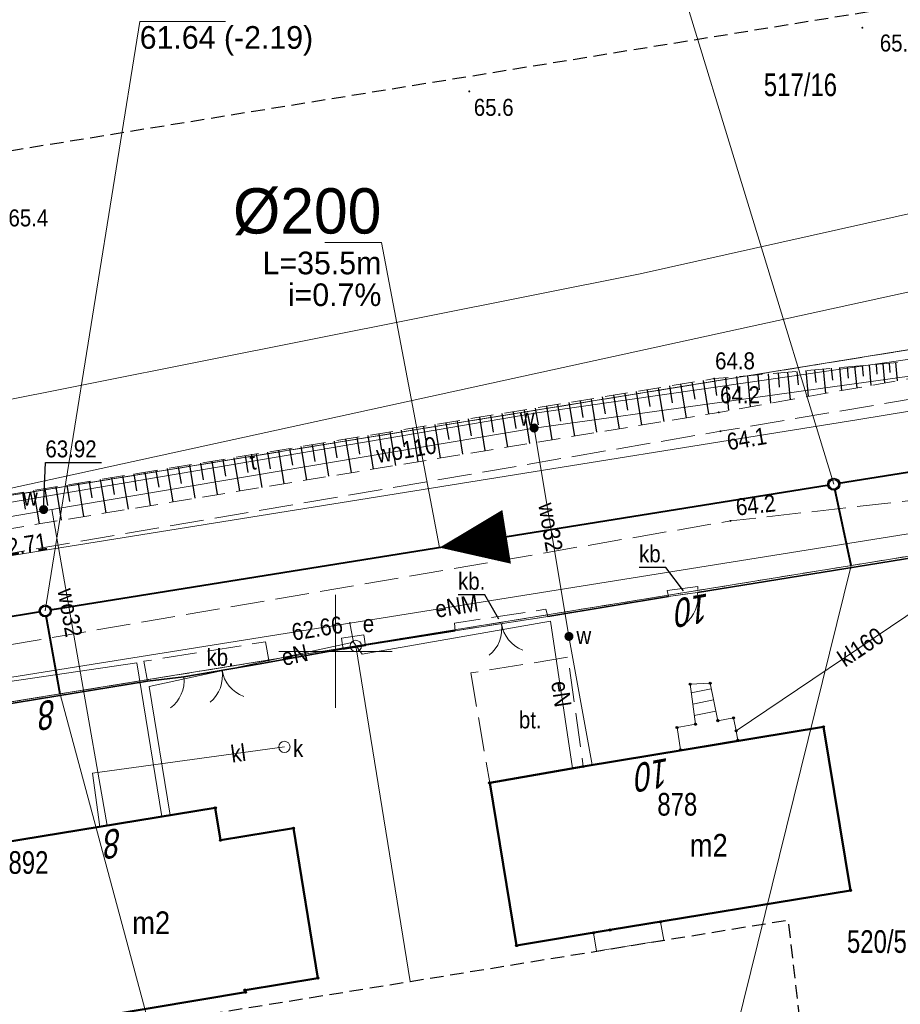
# Model space of a CAD drawing. Header units: metres. Extents: x 6473628 to 6474152, y 5887128 to 5887462.
# Tile 28 of 38: x 6473836 to 6473875, y 5887384 to 5887428. Entities that reach past the tile are written whole.
import ezdxf
from ezdxf.enums import TextEntityAlignment as Align

# ---------------------------------------------------------------- set-up
doc = ezdxf.new("R2010")
doc.units = ezdxf.units.M
doc.header["$MEASUREMENT"] = 0
for name, pattern in [('0.5_0.5', [1, 0.5, -0.5]), ('1.0_0.5', [1.5, 1, -0.5]), ('1.5_0.5', [2, 1.5, -0.5]), ('2', [0.9, 0.6, -0.3]), ('219-500', [0]), ('otob_500', [0]), ('otof_500', [0])]:
    doc.linetypes.add(name, pattern=pattern)
doc.layers.get('0').update_dxf_attribs({"color": 2, "linetype": 'CONTINUOUS', "lineweight": 5})
for name, color, linetype in [('000 Inne (niezydentyfikowane)', 7, 'CONTINUOUS'), ('202-punkt graniczny', 7, 'CONTINUOUS'), ('211-numer działki ewidencyjnej', 7, 'CONTINUOUS'), ('217-kontur klasyfikacyjny', 7, 'CONTINUOUS'), ('218-kontur użytku gruntowego', 7, 'CONTINUOUS'), ('219-działka ewidencyjna', 7, 'CONTINUOUS'), ('238-Punkt adresowy budynku', 7, 'CONTINUOUS'), ('312-budynek ewidencyjny', 7, 'CONTINUOUS'), ('312-oznaczenie budynku ewidencyjnego', 7, 'CONTINUOUS'), ('312-oznaczenie budynku ewidencyjnego-Atr117', 7, 'CONTINUOUS'), ('352-schody', 7, 'CONTINUOUS'), ('brama', 7, 'CONTINUOUS'), ('furtka', 7, 'CONTINUOUS'), ('jezdnia', 7, 'CONTINUOUS'), ('obszar utwardzony', 7, 'CONTINUOUS'), ('obszar utwardzony-Atr17', 7, 'CONTINUOUS'), ('ogrodzenie trwałe', 7, 'CONTINUOUS'), ('pikieta naturalna', 7, 'CONTINUOUS'), ('pikieta naturalna-Atr2', 7, 'CONTINUOUS'), ('przewód elektroenergetyczny podziemny', 7, 'CONTINUOUS'), ('przewód elektroenergetyczny podziemny-Atr1', 7, 'CONTINUOUS'), ('przewód gazowy', 7, 'CONTINUOUS'), ('przewód kanalizacyjny', 7, 'CONTINUOUS'), ('przewód kanalizacyjny-Atr1', 7, 'CONTINUOUS'), ('przewód telekomunikacyjny podziemny', 7, 'CONTINUOUS'), ('przewód telekomunikacyjny podziemny-Atr1', 7, 'CONTINUOUS'), ('przewód wodociągowy', 7, 'CONTINUOUS'), ('przewód wodociągowy-Atr1', 7, 'CONTINUOUS'), ('Punkt budynku', 7, 'CONTINUOUS'), ('rzedna', 7, 'CONTINUOUS'), ('rzedna-Atr2', 7, 'CONTINUOUS'), ('SJ_16_Liczby', 7, 'CONTINUOUS'), ('SJ_27_Wymiary', 7, 'CONTINUOUS'), ('SJ_5_Węzły_1', 7, 'CONTINUOUS'), ('skarpa nieumocniona', 7, 'CONTINUOUS'), ('studnia kanalizacyjna', 7, 'CONTINUOUS'), ('studnia kanalizacyjna-Atr17', 7, 'CONTINUOUS'), ('szafa elektroenergetyczna lub kontener', 7, 'CONTINUOUS'), ('szafa elektroenergetyczna lub kontener-Atr17', 7, 'CONTINUOUS'), ('Wstawianie ramki sekcyjnej z opisem', 7, 'CONTINUOUS'), ('Zakres', 7, 'CONTINUOUS'), ('zasuwa lub zawór', 7, 'CONTINUOUS'), ('zasuwa lub zawór-Atr17', 7, 'CONTINUOUS')]:
    doc.layers.add(name, color=color, linetype=linetype)
for name, color, linetype, lineweight in [('SJ_26_Teksty', 7, 'CONTINUOUS', 20), ('SJ_28_Linie_odn', 7, 'CONTINUOUS', 20), ('SJ_8_KS_GRAWITA_1', 34, 'CONTINUOUS', 40), ('SJ_8_KS_PRZYŁĄCZA', 40, 'CONTINUOUS', 40)]:
    doc.layers.add(name, color=color, linetype=linetype, lineweight=lineweight)
doc.styles.add('OPISOWY', font='GOTHIC.TTF')
doc.styles.get("Standard").update_dxf_attribs({"font": 'Working1250', "width": 0.75})
doc.linetypes.add('902-500', pattern='A,3.75,0,[1,ksztalty.shx,S=0.5,R=0,X=0,Y=0],3.75', length=7.5)

# ---------------------------------------------------------------- blocks, each defined once
blk = doc.blocks.new('PUNKTBUD')
at = {"color": 0}
blk.add_circle((0, 0), 0.045, dxfattribs=at)
blk = doc.blocks.new('202')
at = {"color": 0, "linetype": 'Continuous', "lineweight": 0}
blk.add_circle((0, 0), 0.25, dxfattribs=at)
blk = doc.blocks.new('PW01')
at = {"linetype": 'Continuous', "lineweight": 13}
h = blk.add_hatch(color=0, dxfattribs=at)
edge = h.paths.add_edge_path()
edge.add_arc((0, 0), 0.045, 0, 360)
blk = doc.blocks.new('US15')
at = {"color": 0, "linetype": 'Continuous', "lineweight": 13}
blk.add_circle((0, 0), 0.25, dxfattribs=at)
blk = doc.blocks.new('OK04')
at = {"color": 0, "linetype": 'Continuous', "lineweight": 0}
blk.add_arc((1.5, 0.001), 1.5, 120, 180, dxfattribs=at)
blk = doc.blocks.new('OK02')
at = {"color": 0, "linetype": 'Continuous', "lineweight": 0}
for centre, start, end in [((-1.5, 0), 0, 60), ((1.5, 0), 120, 180)]:
    blk.add_arc(centre, 1.5, start, end, dxfattribs=at)
blk = doc.blocks.new('US18')
at = {"color": 0, "linetype": 'Continuous', "lineweight": 13}
for p, q in [((-0.5, -0.25), (-0.5, 0.25)), ((-0.5, 0.25), (0.5, 0.25)), ((0.5, -0.25), (0.5, 0.25)), ((-0.5, -0.25), (0.5, -0.25))]:
    blk.add_line(p, q, dxfattribs=at)
blk = doc.blocks.new('US25')
at = {"linetype": 'Continuous', "lineweight": 0}
h = blk.add_hatch(color=0, dxfattribs=at)
edge = h.paths.add_edge_path()
edge.add_arc((0, 0), 0.2, 0, 360)

msp = doc.modelspace()

# ---------------------------------------------------------------- linework, layer by layer
at = {"layer": '000 Inne (niezydentyfikowane)', "color": 7, "linetype": 'Continuous', "lineweight": 25, "flags": 128}
for points in [[(6473872.92, 5887412.59), (6473873.01, 5887411.63)], [(6473872.92, 5887412.59), (6473873.01, 5887411.63)], [(6473873.25, 5887412.62), (6473873.29, 5887412.15)], [(6473873.25, 5887412.62), (6473873.29, 5887412.15)], [(6473873.56, 5887412.64), (6473873.64, 5887411.74)], [(6473873.56, 5887412.64), (6473873.64, 5887411.74)], [(6473873.87, 5887412.67), (6473873.9, 5887412.23)], [(6473873.87, 5887412.67), (6473873.9, 5887412.23)], [(6473874.16, 5887412.7), (6473874.24, 5887411.85)], [(6473874.16, 5887412.7), (6473874.24, 5887411.85)], [(6473874.45, 5887412.72), (6473874.48, 5887412.31)], [(6473874.45, 5887412.72), (6473874.48, 5887412.31)], [(6473874.73, 5887412.75), (6473874.8, 5887411.94)], [(6473874.73, 5887412.75), (6473874.8, 5887411.94)], [(6473867.71, 5887412.13), (6473867.78, 5887411.42)], [(6473867.71, 5887412.13), (6473867.78, 5887411.42)], [(6473868.19, 5887412.17), (6473868.31, 5887410.8)], [(6473868.19, 5887412.17), (6473868.31, 5887410.8)], [(6473868.65, 5887412.21), (6473868.71, 5887411.54)], [(6473868.65, 5887412.21), (6473868.71, 5887411.54)], [(6473869.1, 5887412.25), (6473869.21, 5887410.96)], [(6473869.1, 5887412.25), (6473869.21, 5887410.96)], [(6473869.54, 5887412.29), (6473869.59, 5887411.66)], [(6473869.54, 5887412.29), (6473869.59, 5887411.66)], [(6473869.96, 5887412.33), (6473870.07, 5887411.11)], [(6473869.96, 5887412.33), (6473870.07, 5887411.11)], [(6473870.37, 5887412.36), (6473870.42, 5887411.77)], [(6473870.37, 5887412.36), (6473870.42, 5887411.77)], [(6473870.77, 5887412.4), (6473870.87, 5887411.25)], [(6473870.77, 5887412.4), (6473870.87, 5887411.25)], [(6473871.15, 5887412.43), (6473871.2, 5887411.87)], [(6473871.15, 5887412.43), (6473871.2, 5887411.87)], [(6473871.53, 5887412.47), (6473871.63, 5887411.38)], [(6473871.53, 5887412.47), (6473871.63, 5887411.38)], [(6473871.89, 5887412.5), (6473871.94, 5887411.97)], [(6473871.89, 5887412.5), (6473871.94, 5887411.97)], [(6473872.25, 5887412.53), (6473872.34, 5887411.51)], [(6473872.25, 5887412.53), (6473872.34, 5887411.51)], [(6473872.59, 5887412.56), (6473872.63, 5887412.06)], [(6473872.59, 5887412.56), (6473872.63, 5887412.06)], [(6473864.75, 5887411.72), (6473864.87, 5887410.97)], [(6473864.75, 5887411.72), (6473864.87, 5887410.97)], [(6473865.24, 5887411.8), (6473865.49, 5887410.31)], [(6473865.24, 5887411.8), (6473865.49, 5887410.31)], [(6473865.74, 5887411.88), (6473865.86, 5887411.14)], [(6473865.74, 5887411.88), (6473865.86, 5887411.14)], [(6473866.23, 5887411.96), (6473866.47, 5887410.48)], [(6473866.23, 5887411.96), (6473866.47, 5887410.48)], [(6473866.72, 5887412.04), (6473866.82, 5887411.29)], [(6473866.72, 5887412.04), (6473866.82, 5887411.29)], [(6473867.22, 5887412.08), (6473867.35, 5887410.63)], [(6473867.22, 5887412.08), (6473867.35, 5887410.63)], [(6473862.28, 5887411.31), (6473862.52, 5887409.83)], [(6473862.28, 5887411.31), (6473862.52, 5887409.83)], [(6473862.77, 5887411.39), (6473862.89, 5887410.65)], [(6473862.77, 5887411.39), (6473862.89, 5887410.65)], [(6473863.27, 5887411.47), (6473863.51, 5887409.99)], [(6473863.27, 5887411.47), (6473863.51, 5887409.99)], [(6473863.76, 5887411.55), (6473863.88, 5887410.81)], [(6473863.76, 5887411.55), (6473863.88, 5887410.81)], [(6473864.25, 5887411.63), (6473864.5, 5887410.15)], [(6473864.25, 5887411.63), (6473864.5, 5887410.15)], [(6473859.81, 5887410.9), (6473859.93, 5887410.16)], [(6473859.81, 5887410.9), (6473859.93, 5887410.16)], [(6473860.3, 5887410.99), (6473860.55, 5887409.5)], [(6473860.3, 5887410.99), (6473860.55, 5887409.5)], [(6473860.8, 5887411.07), (6473860.92, 5887410.33)], [(6473860.8, 5887411.07), (6473860.92, 5887410.33)], [(6473861.29, 5887411.15), (6473861.53, 5887409.67)], [(6473861.29, 5887411.15), (6473861.53, 5887409.67)], [(6473861.78, 5887411.23), (6473861.91, 5887410.49)], [(6473861.78, 5887411.23), (6473861.91, 5887410.49)], [(6473856.85, 5887410.42), (6473856.97, 5887409.68)], [(6473856.85, 5887410.42), (6473856.97, 5887409.68)], [(6473857.34, 5887410.5), (6473857.59, 5887409.02)], [(6473857.34, 5887410.5), (6473857.59, 5887409.02)], [(6473857.84, 5887410.58), (6473857.96, 5887409.84)], [(6473857.84, 5887410.58), (6473857.96, 5887409.84)], [(6473858.33, 5887410.66), (6473858.57, 5887409.18)], [(6473858.33, 5887410.66), (6473858.57, 5887409.18)], [(6473858.82, 5887410.74), (6473858.95, 5887410)], [(6473858.82, 5887410.74), (6473858.95, 5887410)], [(6473859.32, 5887410.82), (6473859.56, 5887409.34)], [(6473859.32, 5887410.82), (6473859.56, 5887409.34)], [(6473854.39, 5887410.01), (6473854.63, 5887408.53)], [(6473854.39, 5887410.01), (6473854.63, 5887408.53)], [(6473854.88, 5887410.09), (6473855, 5887409.35)], [(6473854.88, 5887410.09), (6473855, 5887409.35)], [(6473855.37, 5887410.17), (6473855.61, 5887408.7)], [(6473855.37, 5887410.17), (6473855.61, 5887408.7)], [(6473855.86, 5887410.26), (6473855.99, 5887409.52)], [(6473855.86, 5887410.26), (6473855.99, 5887409.52)], [(6473856.36, 5887410.34), (6473856.6, 5887408.86)], [(6473856.36, 5887410.34), (6473856.6, 5887408.86)], [(6473851.43, 5887409.53), (6473851.67, 5887408.05)], [(6473851.43, 5887409.53), (6473851.67, 5887408.05)], [(6473851.92, 5887409.61), (6473852.04, 5887408.87)], [(6473851.92, 5887409.61), (6473852.04, 5887408.87)], [(6473852.41, 5887409.69), (6473852.66, 5887408.21)], [(6473852.41, 5887409.69), (6473852.66, 5887408.21)], [(6473852.91, 5887409.77), (6473853.03, 5887409.03)], [(6473852.91, 5887409.77), (6473853.03, 5887409.03)], [(6473853.4, 5887409.85), (6473853.64, 5887408.37)], [(6473853.4, 5887409.85), (6473853.64, 5887408.37)], [(6473853.89, 5887409.93), (6473854.01, 5887409.19)], [(6473853.89, 5887409.93), (6473854.01, 5887409.19)], [(6473848.97, 5887409.12), (6473849.09, 5887408.38)], [(6473848.97, 5887409.12), (6473849.09, 5887408.38)], [(6473849.46, 5887409.2), (6473849.7, 5887407.73)], [(6473849.46, 5887409.2), (6473849.7, 5887407.73)], [(6473849.95, 5887409.28), (6473850.07, 5887408.54)], [(6473849.95, 5887409.28), (6473850.07, 5887408.54)], [(6473850.44, 5887409.36), (6473850.69, 5887407.89)], [(6473850.44, 5887409.36), (6473850.69, 5887407.89)], [(6473850.94, 5887409.45), (6473851.06, 5887408.71)], [(6473850.94, 5887409.45), (6473851.06, 5887408.71)], [(6473846.51, 5887408.72), (6473846.75, 5887407.24)], [(6473846.51, 5887408.72), (6473846.75, 5887407.24)], [(6473847, 5887408.8), (6473847.12, 5887408.06)], [(6473847, 5887408.8), (6473847.12, 5887408.06)], [(6473847.49, 5887408.88), (6473847.73, 5887407.4)], [(6473847.49, 5887408.88), (6473847.73, 5887407.4)], [(6473847.98, 5887408.96), (6473848.1, 5887408.22)], [(6473847.98, 5887408.96), (6473848.1, 5887408.22)], [(6473848.48, 5887409.04), (6473848.72, 5887407.56)], [(6473848.48, 5887409.04), (6473848.72, 5887407.56)], [(6473843.56, 5887408.23), (6473843.8, 5887406.76)], [(6473843.56, 5887408.23), (6473843.8, 5887406.76)], [(6473844.05, 5887408.31), (6473844.17, 5887407.57)], [(6473844.05, 5887408.31), (6473844.17, 5887407.57)], [(6473844.54, 5887408.39), (6473844.78, 5887406.92)], [(6473844.54, 5887408.39), (6473844.78, 5887406.92)], [(6473845.03, 5887408.47), (6473845.15, 5887407.74)], [(6473845.03, 5887408.47), (6473845.15, 5887407.74)], [(6473845.52, 5887408.55), (6473845.77, 5887407.08)], [(6473845.52, 5887408.55), (6473845.77, 5887407.08)], [(6473846.01, 5887408.64), (6473846.14, 5887407.9)], [(6473846.01, 5887408.64), (6473846.14, 5887407.9)], [(6473841.1, 5887407.83), (6473841.22, 5887407.09)], [(6473841.1, 5887407.83), (6473841.22, 5887407.09)], [(6473841.59, 5887407.91), (6473841.83, 5887406.43)], [(6473841.59, 5887407.91), (6473841.83, 5887406.43)], [(6473842.08, 5887407.99), (6473842.2, 5887407.25)], [(6473842.08, 5887407.99), (6473842.2, 5887407.25)], [(6473842.57, 5887408.07), (6473842.82, 5887406.6)], [(6473842.57, 5887408.07), (6473842.82, 5887406.6)], [(6473843.06, 5887408.15), (6473843.19, 5887407.41)], [(6473843.06, 5887408.15), (6473843.19, 5887407.41)], [(6473838.64, 5887407.42), (6473838.88, 5887405.95)], [(6473838.64, 5887407.42), (6473838.88, 5887405.95)], [(6473839.13, 5887407.5), (6473839.25, 5887406.77)], [(6473839.13, 5887407.5), (6473839.25, 5887406.77)], [(6473839.62, 5887407.59), (6473839.87, 5887406.11)], [(6473839.62, 5887407.59), (6473839.87, 5887406.11)], [(6473840.12, 5887407.67), (6473840.24, 5887406.93)], [(6473840.12, 5887407.67), (6473840.24, 5887406.93)], [(6473840.61, 5887407.75), (6473840.85, 5887406.27)], [(6473840.61, 5887407.75), (6473840.85, 5887406.27)], [(6473836.19, 5887407.02), (6473836.31, 5887406.28)], [(6473836.19, 5887407.02), (6473836.31, 5887406.28)], [(6473836.68, 5887407.1), (6473836.92, 5887405.63)], [(6473836.68, 5887407.1), (6473836.92, 5887405.63)], [(6473837.17, 5887407.18), (6473837.29, 5887406.44)], [(6473837.17, 5887407.18), (6473837.29, 5887406.44)], [(6473837.66, 5887407.26), (6473837.9, 5887405.79)], [(6473837.66, 5887407.26), (6473837.9, 5887405.79)], [(6473838.15, 5887407.34), (6473838.27, 5887406.61)], [(6473838.15, 5887407.34), (6473838.27, 5887406.61)]]:
    msp.add_lwpolyline(points, dxfattribs=at)
at = {"layer": '217-kontur klasyfikacyjny', "color": 3, "linetype": '1.5_0.5', "lineweight": 18, "flags": 128}
msp.add_lwpolyline([(6473820.42, 5887404.41), (6473939.74, 5887423.77)], dxfattribs=at)
at = {"layer": '218-kontur użytku gruntowego', "color": 3, "linetype": '0.5_0.5', "lineweight": 18, "flags": 128}
for points in [[(6473939.74, 5887423.77), (6473820.42, 5887404.41)], [(6473820.42, 5887404.41), (6473939.74, 5887423.77)], [(6473877.14, 5887404.5), (6473850.9, 5887400.24)], [(6473850.9, 5887400.24), (6473877.14, 5887404.5)], [(6473850.9, 5887400.24), (6473821.32, 5887395.44)], [(6473821.32, 5887395.44), (6473850.9, 5887400.24)]]:
    msp.add_lwpolyline(points, dxfattribs=at)
at = {"layer": '219-działka ewidencyjna', "color": 7, "linetype": '219-500', "lineweight": 18, "flags": 128}
for points in [[(6473830.16, 5887406), (6473939.74, 5887423.77)], [(6473830.16, 5887406), (6473907.64, 5887422.94)], [(6473877.14, 5887404.5), (6473850.9, 5887400.24)], [(6473821.32, 5887395.44), (6473850.9, 5887400.24)], [(6473850.9, 5887400.24), (6473853.298, 5887385.43)]]:
    msp.add_lwpolyline(points, dxfattribs=at)
at = {"layer": '312-budynek ewidencyjny', "color": 7, "linetype": 'Continuous', "lineweight": 50, "flags": 128}
for points in [[(6473860.94, 5887394.92), (6473871.54, 5887396.67)], [(6473871.54, 5887396.67), (6473872.74, 5887389.45)], [(6473856.81, 5887394.19), (6473860.94, 5887394.92)], [(6473858, 5887387.01), (6473856.81, 5887394.19)], [(6473834.44, 5887391.42), (6473844.7, 5887393.09)], [(6473844.7, 5887393.09), (6473844.93, 5887391.66)], [(6473844.93, 5887391.66), (6473848.15, 5887392.19)], [(6473848.15, 5887392.19), (6473849.22, 5887385.58)], [(6473872.74, 5887389.45), (6473862.13, 5887387.7)], [(6473862.13, 5887387.7), (6473858, 5887387.01)], [(6473849.22, 5887385.58), (6473846.01, 5887385.05)], [(6473846.03, 5887384.95), (6473835.78, 5887383.23)], [(6473846.01, 5887385.05), (6473846.03, 5887384.95)]]:
    msp.add_lwpolyline(points, dxfattribs=at)
at = {"layer": '352-schody', "color": 7, "linetype": 'Continuous', "lineweight": 18, "flags": 128}
for points in [[(6473865.23, 5887395.65), (6473865.08, 5887396.64), (6473865.89, 5887396.78), (6473865.66, 5887398.55), (6473866.54, 5887398.59), (6473866.88, 5887396.94), (6473867.57, 5887397.06), (6473867.69, 5887396.49), (6473867.76, 5887396.08)], [(6473865.23, 5887395.65), (6473865.08, 5887396.64), (6473865.89, 5887396.78), (6473865.66, 5887398.55), (6473866.54, 5887398.59), (6473866.88, 5887396.94), (6473867.57, 5887397.06), (6473867.69, 5887396.49), (6473867.76, 5887396.08)], [(6473864.49, 5887387.25), (6473861.52, 5887386.77), (6473861.39, 5887387.57), (6473864.35, 5887388.06)], [(6473864.49, 5887387.25), (6473861.52, 5887386.77), (6473861.39, 5887387.57), (6473864.35, 5887388.06)]]:
    msp.add_lwpolyline(points, close=True, dxfattribs=at)
for points in [[(6473865.71, 5887398.164), (6473866.59, 5887398.345)], [(6473865.775, 5887397.667), (6473866.691, 5887397.855)], [(6473865.839, 5887397.169), (6473866.792, 5887397.366)]]:
    msp.add_lwpolyline(points, dxfattribs=at)
at = {"layer": 'brama', "color": 7, "linetype": 'otob_500', "lineweight": 18, "flags": 128}
for points in [[(6473859.38, 5887401.54), (6473855.28, 5887400.91)], [(6473846.68, 5887399.45), (6473843.31, 5887398.88)]]:
    msp.add_lwpolyline(points, dxfattribs=at)
at = {"layer": 'furtka', "color": 7, "linetype": 'otof_500', "lineweight": 18, "flags": 128}
for points in [[(6473865.99, 5887402.6), (6473864.71, 5887402.42)], [(6473843.31, 5887398.88), (6473841.7, 5887398.69)]]:
    msp.add_lwpolyline(points, dxfattribs=at)
at = {"layer": 'jezdnia', "color": 7, "linetype": '1.5_0.5', "lineweight": 18, "flags": 128}
msp.add_lwpolyline([(6473946.41, 5887443.43), (6473948.88, 5887441.07), (6473950.32, 5887438.49), (6473950.84, 5887435.37), (6473950.38, 5887432.11), (6473949.37, 5887429.15), (6473947.98, 5887426.49), (6473946.11, 5887424.13), (6473943.84, 5887422.37), (6473940.76, 5887420.96), (6473916.82, 5887417.41), (6473895.04, 5887414.43), (6473867, 5887409.72), (6473833.05, 5887403.88), (6473805.95, 5887400.1), (6473787.34, 5887397.69), (6473759.2, 5887392.55), (6473739.04, 5887389.64), (6473723, 5887386.38), (6473713.25, 5887385.69), (6473709.65, 5887390.23), (6473706.27, 5887371.52), (6473706.82, 5887372.47), (6473707.25, 5887373.21), (6473707.72, 5887373.93), (6473708.22, 5887374.62), (6473708.75, 5887375.29), (6473709.16, 5887375.76), (6473709.32, 5887375.94), (6473709.92, 5887376.55), (6473710.55, 5887377.14), (6473711.2, 5887377.69), (6473711.88, 5887378.21), (6473712.58, 5887378.7), (6473713.31, 5887379.15), (6473714.06, 5887379.57), (6473724.74, 5887381.88), (6473740.03, 5887385.36), (6473759.56, 5887388.43), (6473787.79, 5887393.03), (6473807.9, 5887395.58), (6473834.09, 5887400.02), (6473867.44, 5887405.76), (6473877.56, 5887406.9), (6473895.49, 5887410.16), (6473917.33, 5887413.45), (6473945.64, 5887418.6), (6473948.37, 5887421.24), (6473950.39, 5887424.29), (6473952.48, 5887427.88), (6473953.76, 5887431.21), (6473954.1, 5887434.77), (6473953.31, 5887438.8), (6473951.8, 5887441.96), (6473950.44, 5887443.886)], dxfattribs=at)
at = {"layer": 'obszar utwardzony', "color": 7, "linetype": '1.5_0.5', "lineweight": 18, "flags": 128}
for points in [[(6473864.64, 5887402.69), (6473866, 5887402.86), (6473865.99, 5887402.6), (6473864.71, 5887402.42)], [(6473864.64, 5887402.69), (6473866, 5887402.86), (6473865.99, 5887402.6), (6473864.71, 5887402.42)], [(6473855.28, 5887400.91), (6473855.25, 5887401.25), (6473859.29, 5887401.86), (6473859.38, 5887401.54)], [(6473855.28, 5887400.91), (6473855.25, 5887401.25), (6473859.29, 5887401.86), (6473859.38, 5887401.54)], [(6473847.08, 5887399.53), (6473846.92, 5887400.42), (6473841.55, 5887399.56), (6473841.7, 5887398.69), (6473843.31, 5887398.88), (6473846.68, 5887399.45)], [(6473855.98, 5887399.05), (6473856.81, 5887394.19), (6473860.94, 5887394.92), (6473860.26, 5887399.74)]]:
    msp.add_lwpolyline(points, close=True, dxfattribs=at)
at = {"layer": 'obszar utwardzony-Atr17', "color": 7, "flags": 128}
for points in [[(6473865.37, 5887402.67), (6473864.58, 5887403.7), (6473863.404, 5887403.7)], [(6473865.37, 5887402.67), (6473864.58, 5887403.7), (6473863.404, 5887403.7)], [(6473857.22, 5887401.42), (6473856.59, 5887402.49), (6473855.414, 5887402.49)], [(6473857.22, 5887401.42), (6473856.59, 5887402.49), (6473855.414, 5887402.49)]]:
    msp.add_lwpolyline(points, dxfattribs=at)
at = {"layer": 'ogrodzenie trwałe', "color": 7, "linetype": '902-500', "lineweight": 35, "flags": 128}
for points in [[(6473874.54, 5887330.76), (6473884.46, 5887331.79), (6473890.45, 5887338.96), (6473888.23, 5887360.1), (6473886.98, 5887370.09), (6473886.83, 5887371.17), (6473886.35, 5887375.05), (6473885.86, 5887379.18), (6473885.43, 5887383.11), (6473883.4, 5887400.72), (6473877.08, 5887404.39), (6473865.99, 5887402.6)], [(6473864.71, 5887402.42), (6473859.38, 5887401.54)], [(6473855.28, 5887400.91), (6473851, 5887400.23), (6473847.08, 5887399.53), (6473846.68, 5887399.45), (6473843.31, 5887398.88), (6473841.7, 5887398.69), (6473821.28, 5887395.35), (6473804.79, 5887392.59), (6473803.61, 5887392.42), (6473799.99, 5887391.86), (6473791.6, 5887390.14)]]:
    msp.add_lwpolyline(points, dxfattribs=at)
at = {"layer": 'przewód elektroenergetyczny podziemny', "color": 1, "linetype": 'Continuous', "lineweight": 18, "flags": 128}
for points in [[(6473701.01, 5887374.05), (6473713.54, 5887375.77), (6473716.2, 5887379.28), (6473732.87, 5887381.82), (6473762.06, 5887386.28), (6473820.7, 5887396.46), (6473850.64, 5887401.25), (6473877.04, 5887405.47)], [(6473860.46, 5887394.84), (6473859.49, 5887401.34), (6473851.18, 5887399.87), (6473850.8, 5887400.41)], [(6473850.8, 5887400.41), (6473850.64, 5887401.25)], [(6473842.71, 5887392.77), (6473841.78, 5887398.45), (6473850.8, 5887400.41)]]:
    msp.add_lwpolyline(points, dxfattribs=at)
at = {"layer": 'przewód gazowy', "color": 40, "linetype": 'Continuous', "lineweight": 18, "flags": 128}
msp.add_lwpolyline([(6473950.89, 5887422.97), (6473950.22, 5887422.85), (6473938.97, 5887420.99), (6473930.84, 5887419.66), (6473911.64, 5887416.52), (6473892.43, 5887413.42), (6473873.1, 5887410.23), (6473853.88, 5887407.15), (6473834.61, 5887404.06), (6473815.42, 5887401.1), (6473796.19, 5887398), (6473776.9, 5887394.88), (6473757.78, 5887391.6), (6473738.35, 5887388.34), (6473719.08, 5887385.49), (6473710.46, 5887393.23), (6473705.23, 5887394.35), (6473704.56, 5887394.49)], dxfattribs=at)
at = {"layer": 'przewód kanalizacyjny', "color": 34, "linetype": 'Continuous', "lineweight": 18, "flags": 128}
for points in [[(6473877.92, 5887401.08), (6473875.85, 5887401.99), (6473867.69, 5887396.49), (6473867.76, 5887396.05)], [(6473847.75, 5887395.78), (6473839.28, 5887394.63), (6473839.6, 5887392.26)]]:
    msp.add_lwpolyline(points, dxfattribs=at)
at = {"layer": 'przewód telekomunikacyjny podziemny', "color": 30, "linetype": 'Continuous', "lineweight": 18, "flags": 128}
for points in [[(6473711.35, 5887391.75), (6473711.65, 5887391.23), (6473716.05, 5887387.31), (6473742.33, 5887391.18), (6473767.21, 5887395.21), (6473798.25, 5887400.33), (6473821.92, 5887404.24), (6473858.91, 5887410.53), (6473889.06, 5887414.87), (6473889.67, 5887414.94)], [(6473842.34, 5887392.71), (6473841.23, 5887399.5), (6473821.09, 5887396.54), (6473804.78, 5887393.93), (6473796.49, 5887393.02), (6473791.41, 5887392.23), (6473776.92, 5887390.1), (6473737.71, 5887383.45), (6473720.48, 5887380.89), (6473718.28, 5887386.62), (6473714.12, 5887387.93), (6473710.93, 5887389.74), (6473712.312, 5887402.578)]]:
    msp.add_lwpolyline(points, dxfattribs=at)
at = {"layer": 'przewód wodociągowy', "color": 5, "linetype": 'Continuous', "lineweight": 18, "flags": 128}
for points in [[(6473708.9, 5887392.18), (6473749.25, 5887395.63), (6473764.89, 5887398.29), (6473787.37, 5887402.02), (6473819.75, 5887407.96), (6473863.45, 5887416.67), (6473889.72, 5887422.54), (6473934.62, 5887430.32), (6473945.42, 5887435.13)], [(6473884.04, 5887413.34), (6473883.62, 5887413.3), (6473858.77, 5887409.86), (6473837.49, 5887406.26), (6473813.5, 5887402.14), (6473811.1, 5887401.73), (6473779.29, 5887396.58), (6473749.86, 5887391.72), (6473726.01, 5887387.87), (6473708.72, 5887385.07), (6473708.38, 5887385.02)], [(6473861.33, 5887394.99), (6473860.31, 5887400.66), (6473858.77, 5887409.86)], [(6473839.93, 5887392.31), (6473837.49, 5887406.26)]]:
    msp.add_lwpolyline(points, dxfattribs=at)
at = {"layer": 'rzedna-Atr2', "color": 7, "flags": 128}
msp.add_lwpolyline([(6473837.12, 5887406.26), (6473837.2, 5887408.33), (6473839.673, 5887408.33)], dxfattribs=at)
msp.add_lwpolyline([(6473837.12, 5887406.26), (6473837.2, 5887408.33), (6473839.673, 5887408.33)], dxfattribs=at)
at = {"layer": 'SJ_26_Teksty'}
for p, q in [((6473852.028, 5887418.043), (6473849.528, 5887418.043)), ((6473854.597, 5887404.581), (6473852.028, 5887418.043))]:
    msp.add_line(p, q, dxfattribs=at)
at = {"layer": 'SJ_28_Linie_odn'}
for points in [[(6473871.999, 5887407.377), (6473864.85, 5887430.759), (6473861.071, 5887430.759)], [(6473837.195, 5887401.784), (6473841.362, 5887427.802), (6473845.143, 5887427.802)], [(6473872.77, 5887403.791), (6473867.377, 5887381.998), (6473863.597, 5887381.998)], [(6473837.846, 5887398.105), (6473842.874, 5887379.471), (6473846.654, 5887379.471)]]:
    msp.add_lwpolyline(points, dxfattribs=at)
at = {"layer": 'SJ_5_Węzły_1'}
for centre, radius in [((6473871.999, 5887407.377), 0.266), ((6473871.999, 5887407.377), 0.212), ((6473837.195, 5887401.784), 0.266), ((6473837.195, 5887401.784), 0.212)]:
    msp.add_circle(centre, radius, dxfattribs=at)
at = {"layer": 'SJ_8_KS_GRAWITA_1'}
for p, q in [((6473900.505, 5887411.977), (6473872.209, 5887407.411)), ((6473871.789, 5887407.343), (6473837.405, 5887401.818)), ((6473836.985, 5887401.749), (6473816.171, 5887398.309))]:
    msp.add_line(p, q, dxfattribs=at)
msp.add_lwpolyline([(6473854.597, 5887404.581, 0, 2.4, 0), (6473857.559, 5887405.056, 0, 2.4, 0)], format="xyseb", dxfattribs=at)
at = {"layer": 'SJ_8_KS_PRZYŁĄCZA'}
for p, q in [((6473872.77, 5887403.791), (6473872.044, 5887407.169)), ((6473837.846, 5887398.105), (6473837.232, 5887401.575))]:
    msp.add_line(p, q, dxfattribs=at)
at = {"layer": 'skarpa nieumocniona', "color": 7, "linetype": '1.0_0.5', "lineweight": 18, "flags": 128}
msp.add_lwpolyline([(6473811.66, 5887404.69), (6473814.61, 5887403.71), (6473832.66, 5887406.44), (6473866.72, 5887412.04), (6473883.92, 5887413.56), (6473866.92, 5887410.55), (6473832.85, 5887404.96), (6473813.5, 5887402.09)], close=True, dxfattribs=at)
msp.add_lwpolyline([(6473811.66, 5887404.69), (6473814.61, 5887403.71), (6473832.66, 5887406.44), (6473866.72, 5887412.04), (6473883.92, 5887413.56), (6473866.92, 5887410.55), (6473832.85, 5887404.96), (6473813.5, 5887402.09)], close=True, dxfattribs=at)
msp.add_lwpolyline([(6473811.66, 5887404.69), (6473814.61, 5887403.71), (6473832.66, 5887406.44), (6473866.72, 5887412.04), (6473883.92, 5887413.56), (6473866.92, 5887410.55), (6473832.85, 5887404.96), (6473813.5, 5887402.09)], close=True, dxfattribs=at)
msp.add_lwpolyline([(6473811.66, 5887404.69), (6473814.61, 5887403.71), (6473832.66, 5887406.44), (6473866.72, 5887412.04), (6473883.92, 5887413.56), (6473866.92, 5887410.55), (6473832.85, 5887404.96), (6473813.5, 5887402.09)], close=True, dxfattribs=at)
at = {"layer": 'Wstawianie ramki sekcyjnej z opisem', "color": 7, "linetype": 'Continuous', "lineweight": 13, "flags": 128}
for points in [[(6473850, 5887397.5), (6473850, 5887402.5)], [(6473847.5, 5887400), (6473852.5, 5887400)]]:
    msp.add_lwpolyline(points, dxfattribs=at)
at = {"layer": 'Zakres', "color": 5, "linetype": '2', "lineweight": 25, "flags": 128}
for points in [[(6473676.81, 5887213.41), (6473667.74, 5887202.78), (6473659.01, 5887210.45), (6473646.22, 5887197.22), (6473711.04, 5887142.9), (6473724.09, 5887158.77), (6473713.27, 5887167.89), (6473715.19, 5887174.47), (6473715.74, 5887184.78), (6473715.02, 5887190.22), (6473713.69, 5887194.31), (6473713.69, 5887194.33), (6473711.51, 5887200.99), (6473711.05, 5887203.97), (6473710.6, 5887215.32), (6473712.4, 5887257.5), (6473712.5, 5887259.36), (6473715.25, 5887262.64), (6473716.97, 5887268.72), (6473717.54, 5887277.85), (6473718.7, 5887278.96), (6473734.03, 5887282.03), (6473761.49, 5887287.53), (6473786, 5887292.44), (6473816.32, 5887298.52), (6473820.72, 5887299.06), (6473856.75, 5887303.47), (6473865.02, 5887304.48), (6473879.04, 5887305.39), (6473905.86, 5887307.1), (6473929.16, 5887308.6), (6473952.76, 5887310.13), (6474012.11, 5887313.94), (6474012.19, 5887313.95), (6474034, 5887315.47), (6474034.15, 5887315.48), (6474067.2, 5887318.1), (6474070.83, 5887312.27), (6474109.78, 5887315.84), (6474119.74, 5887323.71), (6474125.77, 5887325.76), (6474130.41, 5887330.13), (6474132.82, 5887336.03), (6474132.55, 5887342.4), (6474129.75, 5887353.12), (6474127.58, 5887357.86), (6474123.91, 5887361.57), (6474119.19, 5887363.8), (6474113.99, 5887364.28), (6474112.58, 5887364.16), (6474098.55, 5887363.03), (6474089.61, 5887362.31), (6474048.91, 5887359.22), (6474048.87, 5887359.21), (6474015.96, 5887356.62), (6474003.54, 5887355.64), (6473983.11, 5887354.1), (6473951.21, 5887351.69), (6473913.79, 5887348.86), (6473912.21, 5887362.74), (6473912.21, 5887362.79), (6473909.47, 5887386.25), (6473908.51, 5887394.39), (6473921.49, 5887396.5), (6473947.61, 5887400.73), (6473971.66, 5887401.95), (6473989.34, 5887403.75), (6473994.99, 5887406.17), (6473999.9, 5887409.71), (6474003.01, 5887414.9), (6474003.81, 5887420.89), (6474002.18, 5887426.72), (6473998.38, 5887431.43), (6473993.03, 5887434.25), (6473960.42, 5887443.72), (6473954.98, 5887444.27), (6473941.62, 5887443.14), (6473941.16, 5887443.09), (6473938.74, 5887442.81), (6473932.71, 5887440.75), (6473928.97, 5887437.22), (6473827.76, 5887420.81), (6473827.74, 5887420.8), (6473818.01, 5887419.22), (6473821.59, 5887430.98), (6473827.8, 5887454.06), (6473804.74, 5887461.63), (6473793.55, 5887426.22), (6473796.12, 5887415.68), (6473722.82, 5887403.78), (6473688.63, 5887399.87), (6473687.59, 5887392.13), (6473687.54, 5887391.78), (6473687.03, 5887387.21), (6473674.53, 5887374.58), (6473675.94, 5887343.54), (6473681.38, 5887331.77), (6473680.33, 5887310.02), (6473679.31, 5887290.85), (6473677.82, 5887267.61), (6473677.79, 5887266.94), (6473677.55, 5887254.53), (6473677.46, 5887250.52), (6473677.46, 5887250.48), (6473677.12, 5887232.81), (6473677.12, 5887232.77), (6473676.91, 5887220.36), (6473676.91, 5887220.34), (6473676.81, 5887213.91)], [(6473727.61, 5887321.64), (6473721.48, 5887351.3), (6473723.03, 5887362.61), (6473724.52, 5887364.55), (6473735.35, 5887366.3), (6473764.96, 5887371.1), (6473794.08, 5887375.83), (6473823.72, 5887380.63), (6473853.3, 5887385.43), (6473869.98, 5887388.14), (6473870.76, 5887381.43), (6473870.76, 5887381.41), (6473873.46, 5887358.42), (6473874.87, 5887345.92), (6473862.08, 5887344.95), (6473861.22, 5887344.86), (6473829.79, 5887340.64), (6473810.72, 5887338.08), (6473809.82, 5887337.93), (6473800.99, 5887336.19), (6473800.97, 5887336.18), (6473772.01, 5887330.44), (6473742.58, 5887324.6)]]:
    msp.add_lwpolyline(points, close=True, dxfattribs=at)

# ---------------------------------------------------------------- block references
at = {"layer": '202-punkt graniczny', "color": 7, "linetype": 'Continuous', "lineweight": 18}
msp.add_blockref('202', (6473850.9, 5887400.24), dxfattribs=at)
at = {"layer": 'brama', "color": 7, "linetype": 'Continuous', "lineweight": 18}
for p, rotation in [((6473857.33, 5887401.225), 188.7359999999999), ((6473844.995, 5887399.165), 189.5999999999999)]:
    msp.add_blockref('OK02', p, dxfattribs=dict(at, rotation=rotation))
at = {"layer": 'furtka', "color": 7, "linetype": 'Continuous', "lineweight": 18}
for p, rotation in [((6473865.99, 5887402.6), 188.005), ((6473843.31, 5887398.88), 186.7299999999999)]:
    msp.add_blockref('OK04', p, dxfattribs=dict(at, rotation=rotation))
at = {"layer": 'pikieta naturalna', "color": 7, "linetype": 'Continuous', "lineweight": 13}
for p in [(6473873.26, 5887427.53), (6473855.91, 5887424.72), (6473866.72, 5887412.04), (6473866.72, 5887412.04), (6473866.92, 5887410.55), (6473866.92, 5887410.55), (6473867, 5887409.72), (6473867, 5887409.72), (6473867.44, 5887405.76), (6473867.44, 5887405.76)]:
    msp.add_blockref('PW01', p, dxfattribs=at)
at = {"layer": 'Punkt budynku', "color": 5, "linetype": 'Continuous', "lineweight": 18}
for p in [(6473865.66, 5887398.55), (6473866.54, 5887398.59), (6473866.88, 5887396.94), (6473867.57, 5887397.06), (6473865.08, 5887396.64), (6473865.89, 5887396.78), (6473867.69, 5887396.49), (6473871.54, 5887396.67), (6473867.76, 5887396.08), (6473865.23, 5887395.65), (6473860.94, 5887394.92), (6473856.81, 5887394.19), (6473844.7, 5887393.09), (6473848.15, 5887392.19), (6473844.93, 5887391.66), (6473872.74, 5887389.45), (6473864.35, 5887388.06), (6473861.39, 5887387.57), (6473862.13, 5887387.7), (6473858, 5887387.01), (6473849.22, 5887385.58), (6473846.01, 5887385.05), (6473846.03, 5887384.95)]:
    msp.add_blockref('PUNKTBUD', p, dxfattribs=at)
at = {"layer": 'rzedna', "color": 7, "linetype": 'Continuous', "lineweight": 18}
for p in [(6473837.12, 5887406.26), (6473837.12, 5887406.26), (6473850.64, 5887401.25)]:
    msp.add_blockref('PW01', p, dxfattribs=at)
at = {"layer": 'studnia kanalizacyjna', "color": 34, "linetype": 'Continuous', "lineweight": 18}
msp.add_blockref('US15', (6473847.75, 5887395.78), dxfattribs=at)
at = {"layer": 'szafa elektroenergetyczna lub kontener', "color": 1, "linetype": 'Continuous', "lineweight": 18, "rotation": 9.162}
msp.add_blockref('US18', (6473850.8, 5887400.41), dxfattribs=at)
at = {"layer": 'zasuwa lub zawór', "color": 5, "linetype": 'Continuous', "lineweight": 18}
for p in [(6473858.77, 5887409.86), (6473837.12, 5887406.26), (6473837.12, 5887406.26), (6473860.31, 5887400.66)]:
    msp.add_blockref('US25', p, dxfattribs=at)

# ---------------------------------------------------------------- texts
at = {"layer": '211-numer działki ewidencyjnej', "color": 7, "linetype": 'Continuous', "lineweight": 18, "width": 0.79}
for s, p in [('517/16', (6473868.91, 5887424.51)), ('520/5', (6473872.58, 5887386.69))]:
    msp.add_text(s, height=1, dxfattribs=at).set_placement(p)
at = {"layer": '238-Punkt adresowy budynku', "color": 7, "linetype": 'Continuous', "lineweight": 25, "oblique": 15, "width": 0.79}
for s, rotation, p in [('10', 190.01, (6473865.74, 5887402.44)), ('8', 190.01, (6473837.28, 5887397.83)), ('10', 190.228, (6473863.97, 5887395.17)), ('8', 190.073, (6473840.17, 5887392.15))]:
    msp.add_text(s, height=1.25, rotation=rotation, dxfattribs=at).set_placement(p, align=Align.CENTER)
at = {"layer": '312-oznaczenie budynku ewidencyjnego', "color": 7, "linetype": 'Continuous', "lineweight": 18, "width": 0.79}
for s, p in [('878', (6473864.21, 5887392.75)), ('892', (6473835.57, 5887390.18))]:
    msp.add_text(s, height=1, dxfattribs=at).set_placement(p)
at = {"layer": '312-oznaczenie budynku ewidencyjnego-Atr117', "color": 7, "width": 0.9}
for p in [(6473866.48, 5887391.44), (6473841.87, 5887388.02)]:
    msp.add_text('m2', height=1, dxfattribs=at).set_placement(p, align=Align.MIDDLE_CENTER)
at = {"layer": 'obszar utwardzony-Atr17', "color": 7, "width": 0.9}
for p in [(6473863.404, 5887403.708), (6473863.404, 5887403.708), (6473855.414, 5887402.498), (6473855.414, 5887402.498)]:
    msp.add_text('kb.', height=0.75, dxfattribs=at).set_placement(p, align=Align.BOTTOM_LEFT)
for s, p in [('kb.', (6473844.31, 5887399.36)), ('bt.', (6473858.1, 5887396.6))]:
    msp.add_text(s, height=0.75, dxfattribs=at).set_placement(p)
at = {"layer": 'pikieta naturalna-Atr2', "color": 7, "width": 0.9}
for s, p in [('65.3', (6473874.03, 5887427.23)), ('65.6', (6473856.11, 5887424.39))]:
    msp.add_text(s, height=0.75, dxfattribs=at).set_placement(p, align=Align.TOP_LEFT)
for s, p in [('65.4', (6473835.57, 5887418.76)), ('64.8', (6473866.76, 5887412.45)), ('64.8', (6473866.76, 5887412.45)), ('64.2', (6473866.98, 5887410.95)), ('64.2', (6473866.98, 5887410.95))]:
    msp.add_text(s, height=0.75, dxfattribs=at).set_placement(p)
for s, rotation, p in [('64.1', 9.535, (6473867.35, 5887408.87)), ('64.1', 9.535, (6473867.35, 5887408.87)), ('64.2', 6.427, (6473867.72, 5887405.99)), ('64.2', 6.427, (6473867.72, 5887405.99))]:
    msp.add_text(s, height=0.75, rotation=rotation, dxfattribs=at).set_placement(p)
at = {"layer": 'przewód elektroenergetyczny podziemny-Atr1', "color": 1, "width": 0.9}
for s, rotation, p in [('eNM', 9.081, (6473854.41, 5887401.85)), ('eN', 12.259, (6473847.64, 5887399.72)), ('eN', 278.487, (6473859.89, 5887398.69))]:
    msp.add_text(s, height=0.75, rotation=rotation, dxfattribs=at).set_placement(p, align=Align.MIDDLE_LEFT)
at = {"layer": 'przewód kanalizacyjny-Atr1', "color": 34, "width": 0.9}
for s, rotation, p in [('kl160', 33.98, (6473872.29, 5887399.59)), ('kl', 7.731, (6473845.39, 5887395.46))]:
    msp.add_text(s, height=0.75, rotation=rotation, dxfattribs=at).set_placement(p, align=Align.MIDDLE_LEFT)
at = {"layer": 'przewód telekomunikacyjny podziemny-Atr1', "color": 30, "width": 0.9}
msp.add_text('t', height=0.75, rotation=9.65, dxfattribs=at).set_placement((6473846.23, 5887408.37), align=Align.MIDDLE_LEFT)
at = {"layer": 'przewód wodociągowy-Atr1', "color": 5, "width": 0.9}
for s, rotation, p in [('wo110', 9.601, (6473851.82, 5887408.68)), ('wo32', 279.503, (6473859.32, 5887406.55)), ('wo32', 279.921, (6473838.1, 5887402.77))]:
    msp.add_text(s, height=0.75, rotation=rotation, dxfattribs=at).set_placement(p, align=Align.MIDDLE_LEFT)
at = {"layer": 'rzedna-Atr2', "color": 7, "width": 0.9}
msp.add_text('63.92', height=0.75, dxfattribs=at).set_placement((6473837.2, 5887408.338), align=Align.BOTTOM_LEFT)
msp.add_text('63.92', height=0.75, dxfattribs=at).set_placement((6473837.2, 5887408.338), align=Align.BOTTOM_LEFT)
msp.add_text('62.71', height=0.75, rotation=9.109, dxfattribs=at).set_placement((6473835.09, 5887404.14))
msp.add_text('62.66', height=0.75, rotation=9.089, dxfattribs=at).set_placement((6473848.08, 5887400.84), align=Align.MIDDLE_LEFT)
at = {"layer": 'SJ_16_Liczby', "style": 'OPISOWY'}
for s, p in [('L=35.5m', (6473852.028, 5887416.644)), ('i=0.7%', (6473852.028, 5887415.243))]:
    msp.add_text(s, height=1, dxfattribs=at).set_placement(p, align=Align.RIGHT)
at = {"layer": 'SJ_26_Teksty', "style": 'OPISOWY'}
msp.add_text('61.64 (-2.19)', height=1, dxfattribs=at).set_placement((6473841.362, 5887426.602))
at = {"layer": 'SJ_27_Wymiary', "style": 'OPISOWY'}
msp.add_text('%%C200', height=2, dxfattribs=at).set_placement((6473852.028, 5887418.444), align=Align.RIGHT)
at = {"layer": 'studnia kanalizacyjna-Atr17', "color": 34, "width": 0.9}
msp.add_text('k', height=0.75, dxfattribs=at).set_placement((6473848.13, 5887395.34))
at = {"layer": 'szafa elektroenergetyczna lub kontener-Atr17', "color": 1, "width": 0.9}
msp.add_text('e', height=0.75, dxfattribs=at).set_placement((6473851.21, 5887400.85))
at = {"layer": 'zasuwa lub zawór-Atr17', "color": 5, "width": 0.9}
for p in [(6473858.14, 5887409.96), (6473836.21, 5887406.43), (6473836.21, 5887406.43), (6473860.64, 5887400.32)]:
    msp.add_text('w', height=0.75, dxfattribs=at).set_placement(p)

doc.saveas('drawing.dxf')
